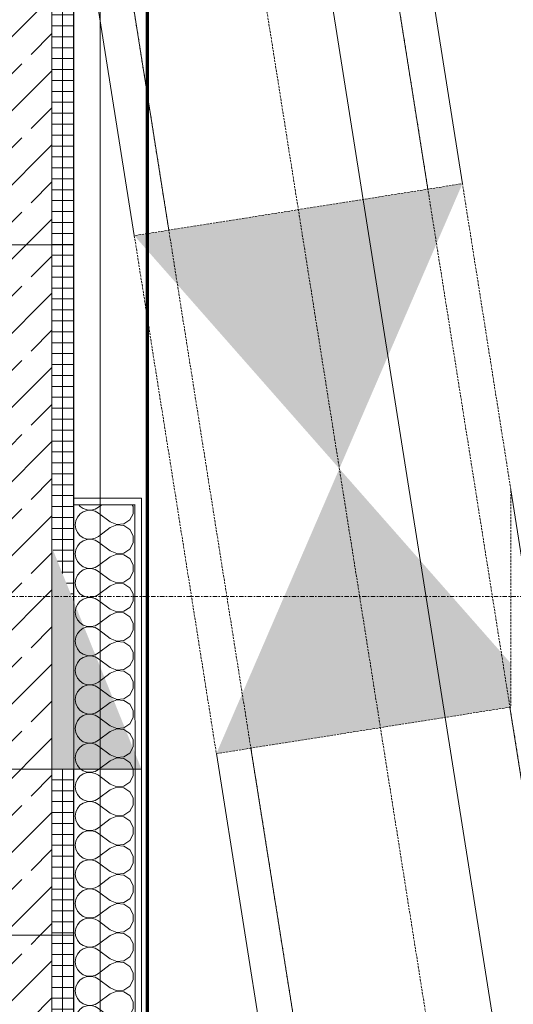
# Model space of a CAD drawing. Header units: millimetres. Extents: x 1523 to 73204, y -91281 to 10268.
# Tile 74 of 120: x 48552 to 49681, y -55164 to -52911. Entities that reach past the tile are written whole.
import ezdxf

# ---------------------------------------------------------------- set-up
doc = ezdxf.new("R2010")
doc.units = ezdxf.units.MM
for name, pattern in [('CAx_nichtHalbton', [20001.0584, 10000, -0.5292, 10000, -0.5292]), ('IMPORT-STRICHPUNKT _7_', [20, 10, -5, 0, -5]), ('IMPORT-VERDECKT _8_', [7.5, 5, -2.5])]:
    doc.linetypes.add(name, pattern=pattern)
for name, color, linetype, lineweight, true_color in [('10 VSI--Wärmeschutz _veritkal_', 7, 'Continuous', 13, 0x656565), ('30 A--Träger _ Dachkonstruktion', 7, 'IMPORT-VERDECKT _8_', 13, 0x656565), ('50 A--Möblierung', 7, 'Continuous', 13, 0x656565), ('90 A--Achsraster _1_50_', 7, 'IMPORT-STRICHPUNKT _7_', 13, 0x656565), ('Neubau_10 A--Wand innen _tragend_', 7, 'Continuous', 13, 0x656565), ('Neubau_10 VSI--Wärmeschutz _veritkal_', 7, 'Continuous', 13, 0x656565), ('Neubau_20 A--Gründungsbelag', 7, 'Continuous', 13, 0x656565), ('Neubau_30 A--Träger _ Dachkonstruktion', 7, 'IMPORT-VERDECKT _8_', 13, 0x656565), ('Sockelbeschichtung Sprühnebel', 7, 'Continuous', 13, 0x656565), ('Xref_706_5_--_ÜP_-1_000_16_Übersichtsplan UG_IFC 2025_01_13_dwg', 7, 'Continuous', 13, 0x767676), ('XX', 7, 'Continuous', 18, 0x804040)]:
    doc.layers.add(name, color=color, linetype=linetype, lineweight=lineweight, true_color=true_color)
pattern_1 = [(131.336, (0, 0), (90.10192, 79.25683), []), (131.336, (-45.05, -39.63), (90.10192, 79.25683), [90, -30])]
pattern_2 = [(176.336, (0, 0), (1.597632, 24.948899), []), (266.336, (0, 0), (-24.948899, 1.597632), [])]

# ---------------------------------------------------------------- blocks, each defined once
blk = doc.blocks.new('Xref_706_5_--_ÜP_-1_000_11_Übersichtsplan UG_IFC 2024_09_30_dwg__X302-41959872-SuD_-1UG gesamt Plot  - Blatt 7')
at = {"layer": 'Neubau_10 A--Wand innen _tragend_', "color": 9, "true_color": 0xcbcbcb, "flags": 128}
for points in [[(46086.2, -83429.6), (46091.6, -83423.2), (46106.7, -83417.1), (46122.8, -83418.9), (46136.2, -83428.1), (46143.6, -83442.5), (46143.4, -83458.8), (46135.5, -83473), (46112.6, -83497.3), (46107.3, -83504.8), (46104.3, -83513.4), (46103.7, -83522.6), (46105.7, -83531.6), (46110, -83539.7), (46116.4, -83546.3), (46124.3, -83550.9), (46133.3, -83553.2), (46142.5, -83553), (46151.2, -83550.2), (46158.9, -83545.1), (46164.9, -83538.2), (46168.8, -83529.8), (46170.3, -83520.8), (46169.2, -83511.6), (46165.6, -83503.1), (46148.7, -83474.4), (46144.1, -83458.9), (46147.4, -83443), (46157.8, -83430.5), (46172.9, -83424.5), (46189.1, -83426.3), (46202.4, -83435.5), (46209.9, -83449.9), (46209.6, -83466.1), (46201.7, -83480.3), (46178.9, -83504.6), (46173.6, -83512.1), (46170.5, -83520.8), (46170, -83530), (46171.9, -83539), (46176.3, -83547.1), (46182.7, -83553.7), (46190.6, -83558.3), (46199.5, -83560.6), (46208.7, -83560.3), (46217.5, -83557.5), (46225.2, -83552.5), (46231.2, -83545.5), (46235.1, -83537.2), (46236.5, -83528.1), (46235.4, -83519), (46231.9, -83510.5), (46215, -83481.8), (46210.4, -83466.2), (46213.7, -83450.3), (46224.1, -83437.9), (46239.2, -83431.8), (46255.3, -83433.6), (46268.7, -83442.8), (46276.1, -83457.2), (46275.9, -83473.5), (46268, -83487.7), (46245.2, -83512), (46239.8, -83519.5), (46236.8, -83528.1), (46236.2, -83537.3), (46238.2, -83546.3), (46242.5, -83554.4), (46248.9, -83561), (46256.9, -83565.6), (46265.8, -83567.9), (46275, -83567.7), (46283.7, -83564.9), (46291.4, -83559.8), (46297.4, -83552.9), (46301.3, -83544.5), (46302.8, -83535.5), (46301.7, -83526.3), (46298.2, -83517.8), (46281.2, -83489.1), (46276.6, -83473.6), (46279.9, -83457.7), (46290.4, -83445.2), (46305.4, -83439.2), (46321.6, -83441), (46335, -83450.2), (46342.4, -83464.6), (46342.1, -83480.8), (46334.2, -83495), (46311.4, -83519.3), (46306.1, -83526.8), (46303, -83535.5), (46302.5, -83544.7), (46304.4, -83553.7), (46308.8, -83561.8), (46315.2, -83568.4), (46323.1, -83573), (46332, -83575.3), (46341.2, -83575), (46350, -83572.2), (46357.7, -83567.2), (46363.7, -83560.2), (46367.6, -83551.9), (46369, -83542.8), (46368, -83533.7), (46364.4, -83525.2), (46347.5, -83496.5), (46342.9, -83480.9), (46346.2, -83465), (46356.6, -83452.6), (46371.7, -83446.5), (46387.8, -83448.3), (46401.2, -83457.5), (46408.7, -83471.9), (46408.4, -83488.2), (46400.5, -83502.4), (46377.7, -83526.7), (46372.4, -83534.2), (46369.3, -83542.9), (46368.7, -83552), (46370.7, -83561), (46375, -83569.1), (46381.4, -83575.7), (46389.4, -83580.4), (46398.3, -83582.6), (46407.5, -83582.4), (46416.3, -83579.6), (46424, -83574.6), (46430, -83567.6), (46433.8, -83559.3), (46435.3, -83550.2), (46434.2, -83541), (46430.7, -83532.6), (46413.7, -83503.8), (46409.2, -83488.3), (46412.5, -83472.4), (46422.9, -83459.9), (46438, -83453.9), (46454.1, -83455.7), (46467.5, -83464.9), (46474.9, -83479.3), (46474.7, -83495.5), (46466.8, -83509.7), (46443.9, -83534), (46438.6, -83541.5), (46435.6, -83550.2), (46435, -83559.4), (46437, -83568.4), (46441.3, -83576.5), (46447.7, -83583.1), (46455.6, -83587.7), (46464.6, -83590), (46473.8, -83589.7), (46482.5, -83587), (46490.2, -83581.9), (46496.2, -83574.9), (46500.1, -83566.6), (46501.6, -83557.5), (46500.5, -83548.4), (46496.9, -83539.9)], [(46073.3, -83545.7), (46076.2, -83545.6), (46085, -83542.8), (46092.7, -83537.8), (46098.7, -83530.8), (46102.5, -83522.5), (46104, -83513.4), (46102.9, -83504.3), (46099.4, -83495.8), (46082.4, -83467.1), (46082.1, -83466)], [(46496.9, -83539.9), (46480, -83511.2), (46475.4, -83495.6), (46478.7, -83479.7), (46489.1, -83467.3), (46504.2, -83461.2), (46520.4, -83463), (46533.7, -83472.2), (46541.2, -83486.7), (46540.9, -83502.9), (46533, -83517.1), (46510.2, -83541.4), (46504.9, -83548.9), (46501.8, -83557.6), (46501.3, -83566.7), (46503.2, -83575.7), (46507.6, -83583.8), (46514, -83590.4), (46521.9, -83595.1), (46530.8, -83597.3), (46540, -83597.1), (46548.8, -83594.3), (46556.5, -83589.3), (46562.5, -83582.3), (46566.4, -83574), (46567.8, -83564.9), (46566.7, -83555.7), (46563.2, -83547.3), (46546.3, -83518.5), (46541.7, -83503), (46545, -83487.1), (46555.4, -83474.6), (46570.5, -83468.6), (46586.6, -83470.4), (46600, -83479.6), (46607.4, -83494), (46607.2, -83510.2), (46599.3, -83524.4), (46576.5, -83548.7), (46571.1, -83556.2), (46568.1, -83564.9), (46567.5, -83574.1), (46569.5, -83583.1), (46573.8, -83591.2), (46580.2, -83597.8), (46588.2, -83602.4), (46597.1, -83604.7), (46606.3, -83604.4), (46615, -83601.7), (46622.7, -83596.6), (46628.7, -83589.6), (46632.6, -83581.3), (46634.1, -83572.2), (46633, -83563.1), (46629.5, -83554.6), (46612.5, -83525.9), (46607.9, -83510.3), (46611.2, -83494.4), (46621.7, -83482), (46636.7, -83475.9), (46652.9, -83477.7), (46666.3, -83486.9), (46673.7, -83501.4), (46673.4, -83517.6), (46665.5, -83531.8), (46642.7, -83556.1), (46637.4, -83563.6), (46634.3, -83572.3), (46633.8, -83581.4), (46635.7, -83590.4), (46640.1, -83598.5), (46646.5, -83605.1), (46654.4, -83609.8), (46663.3, -83612), (46672.5, -83611.8), (46681.3, -83609), (46689, -83604), (46695, -83597), (46698.9, -83588.7), (46700.3, -83579.6), (46699.3, -83570.5), (46695.7, -83562)], [(46695.7, -83562), (46678.8, -83533.3), (46674.2, -83517.7), (46677.5, -83501.8), (46687.9, -83489.3), (46703, -83483.3), (46719.1, -83485.1), (46732.5, -83494.3), (46740, -83508.7), (46739.7, -83524.9), (46731.8, -83539.1), (46709, -83563.4), (46703.7, -83570.9), (46700.6, -83579.6), (46700, -83588.8), (46702, -83597.8), (46706.3, -83605.9), (46712.7, -83612.5), (46720.7, -83617.1), (46729.6, -83619.4), (46738.8, -83619.1), (46747.6, -83616.4), (46755.3, -83611.3), (46761.3, -83604.4), (46765.1, -83596), (46766.6, -83586.9), (46765.5, -83577.8), (46762, -83569.3), (46745, -83540.6), (46740.5, -83525), (46743.8, -83509.1), (46754.2, -83496.7), (46769.3, -83490.6), (46785.4, -83492.4), (46798.8, -83501.6), (46806.2, -83516.1), (46806, -83532.3), (46798.1, -83546.5), (46775.2, -83570.8), (46769.9, -83578.3), (46766.9, -83587), (46766.3, -83596.1), (46768.3, -83605.1), (46772.6, -83613.2), (46779, -83619.9), (46786.9, -83624.5), (46795.9, -83626.7), (46805.1, -83626.5), (46813.8, -83623.7), (46821.5, -83618.7), (46827.5, -83611.7), (46831.4, -83603.4), (46832.9, -83594.3), (46831.8, -83585.2), (46828.2, -83576.7)], [(46828.2, -83576.7), (46811.3, -83548), (46806.7, -83532.4), (46810, -83516.5), (46820.4, -83504), (46835.5, -83498), (46851.7, -83499.8), (46865, -83509), (46872.5, -83523.4), (46872.2, -83539.7), (46864.3, -83553.8), (46841.5, -83578.1), (46836.2, -83585.6), (46833.1, -83594.3), (46832.6, -83603.5), (46834.5, -83612.5), (46838.9, -83620.6), (46845.3, -83627.2), (46853.2, -83631.8), (46862.1, -83634.1), (46871.3, -83633.8), (46880.1, -83631.1), (46887.8, -83626), (46893.8, -83619.1), (46897.7, -83610.7), (46899.1, -83601.6), (46898, -83592.5), (46894.5, -83584), (46877.6, -83555.3), (46873, -83539.7), (46876.3, -83523.8), (46886.7, -83511.4), (46901.8, -83505.3), (46917.9, -83507.1), (46931.3, -83516.3), (46938.7, -83530.8), (46938.5, -83547), (46930.6, -83561.2), (46907.8, -83585.5), (46902.4, -83593), (46899.4, -83601.7), (46898.8, -83610.8), (46900.8, -83619.8), (46905.1, -83627.9), (46911.5, -83634.6), (46919.5, -83639.2), (46928.4, -83641.4), (46937.6, -83641.2), (46946.3, -83638.4), (46954, -83633.4), (46960, -83626.4), (46963.9, -83618.1), (46965.4, -83609), (46964.3, -83599.9), (46960.8, -83591.4)], [(46995.7, -83522.4), (46984.2, -83514.5), (46968, -83512.7), (46953, -83518.7), (46942.5, -83531.2), (46939.2, -83547.1), (46943.8, -83562.7), (46960.8, -83591.4)], [(46997.7, -83566.9), (46996.8, -83568.5), (46974, -83592.8), (46968.7, -83600.3), (46965.6, -83609), (46965.1, -83618.2), (46967, -83627.2), (46971.4, -83635.3), (46977.8, -83641.9), (46985.7, -83646.5), (46994.6, -83648.8), (47001.5, -83648.6)]]:
    blk.add_lwpolyline(points, dxfattribs=at)
blk = doc.blocks.new('Xref_706_5_--_ÜP_-1_000_11_Übersichtsplan UG_IFC 2024_09_30_dwg__X402-41959975-SuD_-1UG gesamt Plot  - Blatt 7')
at = {"layer": '10 VSI--Wärmeschutz _veritkal_', "color": 9, "true_color": 0xcbcbcb, "flags": 128}
for points in [[(45108.6, -83308.5), (45112.8, -83306.8), (45128.9, -83308.6), (45142.3, -83317.8), (45149.7, -83332.3), (45149.5, -83348.5), (45141.6, -83362.7), (45118.7, -83387), (45113.4, -83394.5), (45110.4, -83403.2), (45109.8, -83412.3), (45111.8, -83421.3), (45116.1, -83429.4), (45122.5, -83436), (45130.4, -83440.7), (45139.4, -83442.9), (45148.6, -83442.7), (45157.3, -83439.9), (45165, -83434.9), (45171, -83427.9), (45174.9, -83419.6), (45176.4, -83410.5), (45175.3, -83401.3), (45171.7, -83392.9), (45154.8, -83364.1), (45150.2, -83348.6), (45153.5, -83332.7), (45163.9, -83320.2), (45179, -83314.2), (45195.2, -83316), (45208.5, -83325.2), (45216, -83339.6), (45215.7, -83355.8), (45207.8, -83370), (45185, -83394.3), (45179.7, -83401.8), (45176.6, -83410.5), (45176.1, -83419.7), (45178, -83428.7), (45182.4, -83436.8), (45188.8, -83443.4), (45196.7, -83448), (45205.6, -83450.3), (45214.8, -83450), (45223.6, -83447.3), (45231.3, -83442.2), (45237.3, -83435.2), (45241.2, -83426.9), (45242.6, -83417.8), (45241.5, -83408.7), (45238, -83400.2), (45221.1, -83371.5), (45216.5, -83355.9), (45219.8, -83340), (45230.2, -83327.6), (45245.3, -83321.5), (45261.4, -83323.3), (45274.8, -83332.5), (45282.2, -83347), (45282, -83363.2), (45274.1, -83377.4), (45251.3, -83401.7), (45245.9, -83409.2), (45242.9, -83417.9), (45242.3, -83427), (45244.3, -83436), (45248.6, -83444.1), (45255, -83450.7), (45263, -83455.4), (45271.9, -83457.6), (45281.1, -83457.4), (45289.8, -83454.6), (45297.5, -83449.6), (45303.5, -83442.6), (45307.4, -83434.3), (45308.9, -83425.2), (45307.8, -83416), (45304.3, -83407.6), (45287.3, -83378.8), (45282.7, -83363.3), (45286, -83347.4), (45296.5, -83334.9), (45311.5, -83328.9), (45327.7, -83330.7), (45341.1, -83339.9), (45348.5, -83354.3), (45348.2, -83370.5), (45340.3, -83384.7), (45317.5, -83409), (45312.2, -83416.5), (45309.2, -83425.2), (45308.6, -83434.4), (45310.5, -83443.4), (45314.9, -83451.5), (45321.3, -83458.1), (45329.2, -83462.7), (45338.1, -83465), (45347.3, -83464.7), (45356.1, -83462), (45363.8, -83456.9), (45369.8, -83450), (45373.7, -83441.6), (45375.1, -83432.5), (45374.1, -83423.4), (45370.5, -83414.9)], [(45370.5, -83414.9), (45353.6, -83386.2), (45349, -83370.6), (45352.3, -83354.7), (45362.7, -83342.3), (45377.8, -83336.2), (45393.9, -83338), (45407.3, -83347.2), (45414.8, -83361.7), (45414.5, -83377.9), (45406.6, -83392.1), (45383.8, -83416.4), (45378.5, -83423.9), (45375.4, -83432.6), (45374.8, -83441.7), (45376.8, -83450.7), (45381.1, -83458.8), (45387.5, -83465.4), (45395.5, -83470.1), (45404.4, -83472.3), (45413.6, -83472.1), (45422.4, -83469.3), (45430.1, -83464.3), (45436.1, -83457.3), (45439.9, -83449), (45441.4, -83439.9), (45440.3, -83430.8), (45436.8, -83422.3), (45419.8, -83393.6), (45415.3, -83378), (45418.6, -83362.1), (45429, -83349.6), (45444.1, -83343.6), (45460.2, -83345.4), (45473.6, -83354.6), (45481, -83369), (45480.8, -83385.2), (45472.9, -83399.4), (45450, -83423.7), (45444.7, -83431.2), (45441.7, -83439.9), (45441.1, -83449.1), (45443.1, -83458.1), (45447.4, -83466.2), (45453.8, -83472.8), (45461.7, -83477.4), (45470.7, -83479.7), (45479.9, -83479.4), (45488.6, -83476.7), (45496.3, -83471.6), (45502.3, -83464.7), (45506.2, -83456.3), (45507.7, -83447.2), (45506.6, -83438.1), (45503, -83429.6), (45486.1, -83400.9), (45481.5, -83385.3), (45484.8, -83369.4), (45495.2, -83357), (45510.3, -83350.9), (45526.5, -83352.7), (45539.8, -83361.9), (45547.3, -83376.4), (45547, -83392.6), (45539.1, -83406.8), (45516.3, -83431.1), (45511, -83438.6), (45507.9, -83447.3), (45507.4, -83456.4), (45509.3, -83465.4), (45513.7, -83473.5), (45520.1, -83480.2), (45528, -83484.8), (45536.9, -83487), (45546.1, -83486.8), (45554.9, -83484), (45562.6, -83479), (45568.6, -83472), (45572.5, -83463.7), (45573.9, -83454.6), (45572.8, -83445.5), (45569.3, -83437), (45552.4, -83408.3), (45547.8, -83392.7), (45551.1, -83376.8), (45561.5, -83364.3), (45576.6, -83358.3), (45592.7, -83360.1), (45606.1, -83369.3), (45613.5, -83383.7), (45613.3, -83400), (45605.4, -83414.1), (45582.6, -83438.4), (45577.2, -83445.9), (45574.2, -83454.6), (45573.6, -83463.8), (45575.6, -83472.8), (45579.9, -83480.9), (45586.3, -83487.5), (45594.3, -83492.1), (45603.2, -83494.4), (45612.4, -83494.1), (45621.1, -83491.4), (45628.8, -83486.3), (45634.8, -83479.4), (45638.7, -83471), (45640.2, -83461.9), (45639.1, -83452.8), (45635.6, -83444.3)], [(45095.1, -83429.9), (45098.8, -83427.5), (45104.8, -83420.5), (45108.6, -83412.2), (45110.1, -83403.1), (45109, -83394), (45105.5, -83385.5), (45100.9, -83377.7)], [(45635.6, -83444.3), (45618.6, -83415.6), (45614, -83400), (45617.3, -83384.1), (45627.8, -83371.7), (45642.8, -83365.6), (45659, -83367.4), (45672.4, -83376.6), (45679.8, -83391.1), (45679.5, -83407.3), (45671.6, -83421.5), (45648.8, -83445.8), (45643.5, -83453.3), (45640.4, -83462), (45639.9, -83471.2), (45641.8, -83480.1), (45646.2, -83488.2), (45652.6, -83494.9), (45660.5, -83499.5), (45669.4, -83501.7), (45678.6, -83501.5), (45687.4, -83498.7), (45695.1, -83493.7), (45701.1, -83486.7), (45705, -83478.4), (45706.4, -83469.3), (45705.4, -83460.2), (45701.8, -83451.7)], [(45701.8, -83451.7), (45684.9, -83423), (45680.3, -83407.4), (45683.6, -83391.5), (45694, -83379), (45709.1, -83373), (45725.2, -83374.8), (45738.6, -83384), (45746.1, -83398.4), (45745.8, -83414.7), (45737.9, -83428.8), (45715.1, -83453.1), (45709.8, -83460.7), (45706.7, -83469.3), (45706.1, -83478.5), (45708.1, -83487.5), (45712.4, -83495.6), (45718.8, -83502.2), (45726.8, -83506.8), (45735.7, -83509.1), (45744.9, -83508.8), (45753.7, -83506.1), (45761.4, -83501), (45767.4, -83494.1), (45771.2, -83485.7), (45772.7, -83476.6), (45771.6, -83467.5), (45768.1, -83459)], [(45768.1, -83459), (45751.1, -83430.3), (45746.6, -83414.7), (45749.9, -83398.8), (45760.3, -83386.4), (45775.4, -83380.4), (45791.5, -83382.1), (45804.9, -83391.3), (45812.3, -83405.8), (45812.1, -83422), (45804.2, -83436.2), (45781.3, -83460.5), (45776, -83468), (45773, -83476.7), (45772.4, -83485.9), (45774.4, -83494.8), (45778.7, -83503), (45785.1, -83509.6), (45793, -83514.2), (45802, -83516.4), (45811.2, -83516.2), (45819.9, -83513.4), (45827.6, -83508.4), (45833.6, -83501.4), (45837.5, -83493.1), (45839, -83484), (45837.9, -83474.9), (45834.3, -83466.4), (45817.4, -83437.7), (45812.8, -83422.1), (45816.1, -83406.2), (45826.5, -83393.7), (45841.6, -83387.7), (45857.8, -83389.5), (45871.1, -83398.7), (45878.6, -83413.1), (45878.3, -83429.4), (45870.4, -83443.6), (45847.6, -83467.8), (45842.3, -83475.4), (45839.2, -83484), (45838.7, -83493.2), (45840.6, -83502.2), (45845, -83510.3), (45851.4, -83516.9), (45859.3, -83521.5), (45868.2, -83523.8), (45877.4, -83523.5), (45886.2, -83520.8), (45893.9, -83515.7), (45899.9, -83508.8), (45903.8, -83500.4), (45905.2, -83491.4), (45904.1, -83482.2), (45900.6, -83473.7)], [(45900.6, -83473.7), (45883.7, -83445), (45879.1, -83429.4), (45882.4, -83413.6), (45892.8, -83401.1), (45907.9, -83395.1), (45924, -83396.8), (45937.4, -83406), (45944.8, -83420.5), (45944.6, -83436.7), (45936.7, -83450.9), (45913.9, -83475.2), (45908.5, -83482.7), (45905.5, -83491.4), (45904.9, -83500.6), (45906.9, -83509.5), (45911.2, -83517.7), (45917.6, -83524.3), (45925.6, -83528.9), (45934.5, -83531.1), (45943.7, -83530.9), (45952.4, -83528.1), (45960.1, -83523.1), (45966.1, -83516.1), (45970, -83507.8), (45971.5, -83498.7), (45970.4, -83489.6), (45966.9, -83481.1)], [(45966.9, -83481.1), (45949.9, -83452.4), (45945.3, -83436.8), (45948.6, -83420.9), (45959.1, -83408.5), (45974.1, -83402.4), (45990.3, -83404.2), (46003.7, -83413.4), (46011.1, -83427.8), (46010.8, -83444.1), (46002.9, -83458.3), (45980.1, -83482.6), (45974.8, -83490.1), (45971.7, -83498.7), (45971.2, -83507.9), (45973.1, -83516.9), (45977.5, -83525), (45983.9, -83531.6), (45991.8, -83536.2), (46000.7, -83538.5), (46009.9, -83538.2), (46018.7, -83535.5), (46026.4, -83530.4), (46032.4, -83523.5), (46036.3, -83515.1), (46037.7, -83506.1), (46036.7, -83496.9), (46033.1, -83488.4)], [(46033.1, -83488.4), (46016.2, -83459.7), (46011.6, -83444.2), (46014.9, -83428.3), (46025.3, -83415.8), (46040.4, -83409.8), (46056.5, -83411.6), (46069.9, -83420.8), (46077.4, -83435.2), (46077.1, -83451.4), (46069.2, -83465.6), (46046.4, -83489.9), (46041.1, -83497.4), (46038, -83506.1), (46037.4, -83515.3), (46039.4, -83524.3), (46043.7, -83532.4), (46050.1, -83539), (46058.1, -83543.6), (46067, -83545.9), (46073.3, -83545.7)], [(46086.2, -83429.6), (46081.2, -83435.6), (46077.9, -83451.5), (46082.1, -83466)]]:
    blk.add_lwpolyline(points, dxfattribs=at)
blk = doc.blocks.new('Xref_706_5_--_ÜP_-1_000_11_Übersichtsplan UG_IFC 2024_09_30_dwg_Wandabschluss 02 27_3-41959976-SuD_-1UG gesamt Plot  - Blatt 7')
at = {"layer": '10 VSI--Wärmeschutz _veritkal_', "color": 9, "true_color": 0xcbcbcb, "flags": 128}
blk.add_lwpolyline([(155, -15), (155, 0), (0, 0), (0, -15), (140, -15)], dxfattribs=at)
blk = doc.blocks.new('Xref_706_5_--_ÜP_-1_000_11_Übersichtsplan UG_IFC 2024_09_30_dwg_Standard-Rastermarker_6-41960559-SuD_-1UG gesamt Plot  - Blatt 7')
at = {"layer": '90 A--Achsraster _1_50_', "color": 9, "true_color": 0xcbcbcb, "flags": 128}
blk.add_lwpolyline([(0, 0), (750, 0), (31250, 0), (32000, 0)], dxfattribs=at)
blk = doc.blocks.new('Xref_706_5_--_ÜP_-1_000_16_Übersichtsplan UG_IFC 2025_01_13_dwg-35469238-SuD_-1UG gesamt Plot  - Blatt 7')
at = {"layer": 'Neubau_10 A--Wand innen _tragend_', "true_color": 0xcbcbcb}
h = blk.add_hatch(dxfattribs=at)
h.set_pattern_fill('FP_10', color=9, style=0, pattern_type=2)
h.set_pattern_definition(pattern_2)
h.paths.add_polyline_path([(49912.2, -81314.5), (49532.9, -81290.3), (49529.7, -81340.2), (49909, -81364.4)])
h.paths.add_polyline_path([(49150.1, -81265.7), (45820.6, -81052.6), (45817.4, -81102.4), (49023.5, -81307.7)])
h = blk.add_hatch(dxfattribs=at)
h.set_pattern_fill('FP_4', color=9, style=0, pattern_type=2)
h.set_pattern_definition(pattern_1)
h.paths.add_polyline_path([(49899.4, -81514.1), (49909, -81364.4), (45967.1, -81112), (45957.5, -81261.7), (49520.1, -81489.8)])
at = {"layer": 'Neubau_10 A--Wand innen _tragend_', "true_color": 0xededed}
h = blk.add_hatch(color=7, dxfattribs=at)
h.paths.add_polyline_path([(49529.7, -81340.2), (49542.8, -81135.6), (49023.5, -81307.7)])
h.paths.add_polyline_path([(49511.8, -81619.6), (49520.1, -81489.8), (49199.1, -81469.3), (49319.4, -81527.1)])
at = {"layer": 'Neubau_10 A--Wand innen _tragend_', "true_color": 0xcbcbcb}
h = blk.add_hatch(dxfattribs=at)
h.set_pattern_fill('FP_10', color=9, style=0, pattern_type=2)
h.set_pattern_definition(pattern_2)
h.paths.add_polyline_path([(51041.6, -81437), (50986.4, -81383.3), (49912.2, -81314.5), (49909, -81364.4), (51033.7, -81436.5)])
h = blk.add_hatch(dxfattribs=at)
h.set_pattern_fill('FP_4', color=9, style=0, pattern_type=2)
h.set_pattern_definition(pattern_1)
h.paths.add_polyline_path([(51207.3, -81597.9), (51041.6, -81437), (49909, -81364.4), (49899.4, -81514.1), (51183.6, -81596.4)])
at = {"layer": 'Neubau_30 A--Träger _ Dachkonstruktion', "linetype": 'Continuous', "true_color": 0xededed}
for points in [[(49518.1, -80962.5), (49454.7, -80283.2), (49355.5, -80276.8), (48885.4, -80640), (49340.5, -80872)], [(48885.4, -80640), (48252.7, -80317.4), (48323.3, -81074.1), (48642.9, -80827.3)]]:
    blk.add_hatch(color=7, dxfattribs=at).paths.add_polyline_path(points)
at = {"layer": '10 VSI--Wärmeschutz _veritkal_', "color": 9, "true_color": 0xcbcbcb}
for p, q in [((49921.2, -81174.8), (48938.2, -81111.9)), ((48929.2, -81251.6), (49912.2, -81314.5))]:
    blk.add_line(p, q, dxfattribs=at)
at = {"layer": '10 VSI--Wärmeschutz _veritkal_', "color": 9, "true_color": 0xcbcbcb, "flags": 128}
blk.add_lwpolyline([(49922.1, -81159.9), (49542.8, -81135.6), (48939.1, -81096.9)], dxfattribs=at)
at = {"layer": '30 A--Träger _ Dachkonstruktion', "color": 9, "true_color": 0xcbcbcb, "flags": 128}
blk.add_lwpolyline([(45435.4, -86285.3), (45770.7, -81049.4), (61358.8, -82047.5), (61342.8, -82297), (46004.2, -81314.8), (45045.7, -96284.2), (57550.1, -97084.8)], dxfattribs=at)
at = {"layer": '50 A--Möblierung', "color": 9, "true_color": 0xcbcbcb, "flags": 128}
blk.add_lwpolyline([(50643.7, -80325.1), (50397.3, -77686.6), (44921.1, -78198.1), (45167.6, -80836.6)], close=True, dxfattribs=at)
at = {"layer": 'Neubau_10 A--Wand innen _tragend_', "color": 9, "true_color": 0xcbcbcb, "flags": 128}
for points in [[(51239, -81399.5), (51183.5, -80806.2), (50795.2, -80842.4), (50831.7, -81233.1), (49921.2, -81174.8)], [(51188.4, -81396.3), (51133.8, -80810.8), (51132.4, -80795.9), (50778.9, -80828.9), (50780.3, -80843.8), (50815.2, -81217), (49922.1, -81159.9)], [(61355.6, -82097.4), (45817.4, -81102.4), (45405.9, -87529.3)], [(46904.6, -81122), (48335.3, -81213.6), (48332.1, -81263.5), (48322.5, -81413.2), (48319.3, -81463.1), (48898.3, -81500.1), (49896.2, -81564)], [(49511.8, -81619.6), (49516.9, -81539.7), (49520.1, -81489.8), (49529.7, -81340.2), (49532.9, -81290.3), (49541.8, -81150.5), (49542.8, -81135.6)], [(49912.2, -81314.5), (48914.3, -81250.6), (48335.3, -81213.6)]]:
    blk.add_lwpolyline(points, dxfattribs=at)
blk.add_lwpolyline([(49899.4, -81514.1), (49896.2, -81564), (51262.5, -81651.5), (51257.8, -81601.1), (51243.7, -81449.9), (51239, -81399.5), (49912.2, -81314.5), (49909, -81364.4)], close=True, dxfattribs=at)
at = {"layer": 'Neubau_10 VSI--Wärmeschutz _veritkal_', "color": 9, "true_color": 0xcbcbcb, "flags": 128}
for points in [[(49454.9, -80285.5), (50871.7, -80153.1), (50864.3, -80073.5), (48959, -80251.5)], [(48252.7, -80317.4), (44695.5, -80649.7), (44702.9, -80729.3), (48260.1, -80397.1)], [(49518.1, -80962.5), (50938.6, -80829.9), (50931.1, -80750.2), (49510.7, -80882.9)], [(48315.9, -80994.5), (46932.2, -81123.7), (46939.7, -81203.4), (48323.3, -81074.1)]]:
    blk.add_lwpolyline(points, dxfattribs=at)
at = {"layer": 'Neubau_20 A--Gründungsbelag', "color": 9, "true_color": 0xcbcbcb, "flags": 128}
blk.add_lwpolyline([(40866.5, -101159.7), (44464.2, -101453.2), (45770.7, -81049.4), (50986.4, -81383.3), (50934.6, -80829.4), (51183.5, -80806.2), (50996.6, -78804.9), (50747.7, -78828.1), (49235.8, -62641.7), (49484.7, -62618.5), (49297.8, -60617.2), (49048.9, -60640.4), (48955.9, -59644.8), (49204.8, -59621.5), (49172, -59270.7)], dxfattribs=at)
at = {"layer": 'Neubau_30 A--Träger _ Dachkonstruktion', "color": 9, "true_color": 0xcbcbcb}
blk.add_line((42140.1, -81270), (61880.4, -79426.2), dxfattribs=at)
at = {"layer": 'Neubau_30 A--Träger _ Dachkonstruktion', "color": 9, "true_color": 0xcbcbcb, "flags": 128}
for points in [[(54122.2, -79849.5), (53360.7, -79920.7), (53311, -79925.3), (53366.8, -80522.7), (49510.7, -80882.9), (49518.1, -80962.5), (48323.3, -81074.1), (48315.9, -80994.5), (48260.1, -80397.1), (49454.9, -80285.5), (53311, -79925.3)], [(43765.3, -81419.5), (48315.9, -80994.5), (49510.7, -80882.9), (49454.9, -80285.5), (49454.7, -80283.2), (48959, -80251.5), (48252.7, -80317.4), (48260.1, -80397.1), (43709.5, -80822.1), (43765.3, -81419.5), (42120.7, -81573.2)]]:
    blk.add_lwpolyline(points, dxfattribs=at)
at = {"layer": 'Sockelbeschichtung Sprühnebel', "color": 9, "true_color": 0xcbcbcb, "flags": 128}
blk.add_lwpolyline([(48858.9, -59250.7), (49704.3, -68302.4), (49558.7, -68315.5), (50764.2, -81309), (45714.7, -80985.6), (44313.5, -101380.7), (44793.2, -101480), (46060.3, -81378.5), (50740.5, -81678.2), (51335.7, -81716.3), (61398.8, -82360.7), (61422.5, -81991.4), (51293.6, -81342.9)], dxfattribs=at)
for name, p, rotation in [('Xref_706_5_--_ÜP_-1_000_11_Übersichtsplan UG_IFC 2024_09_30_dwg_Standard-Rastermarker_6-41960559-SuD_-1UG gesamt Plot  - Blatt 7', (47260.8, -110595), 86.33628353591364), ('Xref_706_5_--_ÜP_-1_000_11_Übersichtsplan UG_IFC 2024_09_30_dwg__X402-41959975-SuD_-1UG gesamt Plot  - Blatt 7', (0, 0), 2.668141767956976), ('Xref_706_5_--_ÜP_-1_000_11_Übersichtsplan UG_IFC 2024_09_30_dwg_Wandabschluss 02 27_3-41959976-SuD_-1UG gesamt Plot  - Blatt 7', (48914.3, -81250.6), 86.33628353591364), ('Xref_706_5_--_ÜP_-1_000_11_Übersichtsplan UG_IFC 2024_09_30_dwg__X302-41959872-SuD_-1UG gesamt Plot  - Blatt 7', (0, 0), 2.668141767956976)]:
    blk.add_blockref(name, p, dxfattribs=dict(rotation=rotation))

msp = doc.modelspace()

# ---------------------------------------------------------------- linework, layer by layer
at = {"layer": 'XX', "color": 7, "linetype": 'CAx_nichtHalbton', "lineweight": 70, "true_color": 0xffffff}
msp.add_line((48844.078, -55981.127), (48844.078, -50681.127), dxfattribs=at)

# ---------------------------------------------------------------- block references
at = {"layer": 'Xref_706_5_--_ÜP_-1_000_16_Übersichtsplan UG_IFC 2025_01_13_dwg', "color": 9, "true_color": 0xcbcbcb, "rotation": 273.6637164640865}
msp.add_blockref('Xref_706_5_--_ÜP_-1_000_16_Übersichtsplan UG_IFC 2025_01_13_dwg-35469238-SuD_-1UG gesamt Plot  - Blatt 7', (126634.737, 0), dxfattribs=at)

doc.saveas('drawing.dxf')
